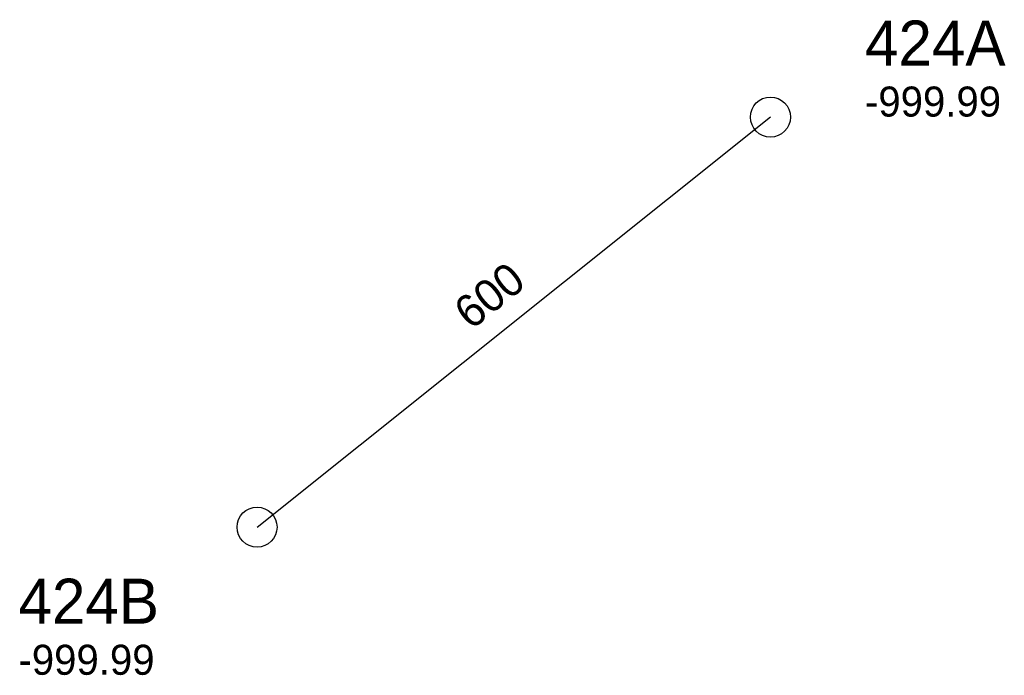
# Model space of a CAD drawing. Header units: metres. Extents: x 179992 to 198392, y 351761 to 369438.
# Tile 68 of 136: x 191568 to 191608, y 357828 to 357855. Entities that reach past the tile are written whole.
import ezdxf

# ---------------------------------------------------------------- set-up
doc = ezdxf.new("R2010")
doc.units = ezdxf.units.M

msp = doc.modelspace()

# ---------------------------------------------------------------- linework, layer by layer
at = {"layer": 'B-WE-RI-DRAINAGE-DRAIN_BETON_600', "linetype": 'Continuous'}
msp.add_lwpolyline([(191577.644, 357834.255), (191598.171, 357850.654)], dxfattribs=at)
at = {"layer": 'B-WE-RI-DRAINAGE-RIOOLPUT_INSPECTIEPUT'}
for centre in [(191598.17, 357850.65), (191577.64, 357834.26)]:
    msp.add_circle(centre, 0.8, dxfattribs=at)

# ---------------------------------------------------------------- texts
at = {"layer": 'B-WE-RI-DRAINAGE_AFM'}
msp.add_text('600', height=1.3, rotation=38.62, dxfattribs=at).set_placement((191586.2, 357842.11))
at = {"layer": 'B-WE-RI-DRAINAGE_PUTDEKSELNIVEAU'}
for p in [(191601.95, 357850.67), (191568.1, 357828.36)]:
    msp.add_text('-999.99', height=1.2, dxfattribs=at).set_placement(p)
at = {"layer": 'B-WE-RI-DRAINAGE_PUTNUMMER'}
for s, p in [('424A', (191601.95, 357852.71)), ('424B', (191568.1, 357830.4))]:
    msp.add_text(s, height=1.8, dxfattribs=at).set_placement(p)

doc.saveas('drawing.dxf')
